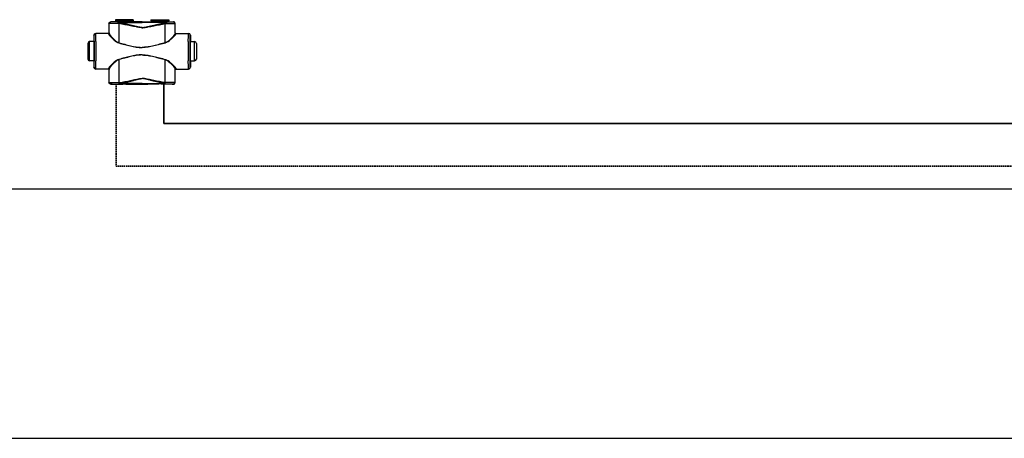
# Model space of a CAD drawing. Header units: millimetres. Extents: x -727 to 69715, y -15705 to 98123.
# Tile 82 of 256: x 23492 to 24875, y -13305 to -12717. Entities that reach past the tile are written whole.
import ezdxf

# ---------------------------------------------------------------- set-up
doc = ezdxf.new("R2010")
doc.units = ezdxf.units.MM
doc.linetypes.add('VERDECKT', pattern=[9.525, 6.35, -3.175])
for name, color, linetype, lineweight in [('UT_POTRUBI - PŘÍVOD', 1, 'Continuous', 35), ('UT_SCHÉMA_PŘÍVOD', 10, 'Continuous', 35), ('UT_SCHÉMA_ZPÁTEČKA', 172, 'VERDECKT', 35)]:
    doc.layers.add(name, color=color, linetype=linetype, lineweight=lineweight)

msp = doc.modelspace()

# ---------------------------------------------------------------- linework, layer by layer
at = {"color": 0, "linetype": 'Continuous'}
for p, q in [((23651.9, -12717.1), (23626.7, -12717.1)), ((23626.7, -12717.1), (23626.7, -12718.5)), ((23651.9, -12717.1), (23651.9, -12718.5)), ((23676.7, -12717.1), (23701.9, -12717.1)), ((23676.7, -12717.1), (23676.7, -12718.5)), ((23701.9, -12717.1), (23701.9, -12718.5)), ((23618, -12722.6), (23617.8, -12722.5)), ((23617.8, -12735.5), (23617.8, -12722.5)), ((23620.5, -12720.1), (23620.3, -12720)), ((23622, -12720), (23620.3, -12720)), ((23622.3, -12720.1), (23622, -12720)), ((23626.7, -12718.5), (23627.7, -12719.4)), ((23626.7, -12718.5), (23651.9, -12718.5)), ((23627.7, -12719.4), (23651, -12719.4)), ((23627.8, -12719.8), (23650.8, -12719.8)), ((23627.8, -12719.8), (23627.8, -12720.1)), ((23635.5, -12720.2), (23630.6, -12720.2)), ((23630.6, -12720.9), (23630.6, -12720.2)), ((23630.6, -12720.9), (23664.3, -12720.9)), ((23664.3, -12720.2), (23643.2, -12720.2)), ((23650.8, -12719.8), (23650.8, -12720.1)), ((23651.9, -12718.5), (23651, -12719.4)), ((23658.1, -12720), (23656.3, -12720.1)), ((23664.3, -12720), (23658.1, -12720)), ((23664.3, -12720), (23670.6, -12720)), ((23664.3, -12720.2), (23685.5, -12720.2)), ((23698, -12720.9), (23664.3, -12720.9)), ((23670.6, -12720), (23672.3, -12720.1)), ((23701.9, -12718.5), (23676.7, -12718.5)), ((23676.7, -12718.5), (23677.7, -12719.4)), ((23701, -12719.4), (23677.7, -12719.4)), ((23700.8, -12719.8), (23677.8, -12719.8)), ((23677.8, -12719.8), (23677.8, -12720.1)), ((23693.2, -12720.2), (23698, -12720.2)), ((23698, -12720.9), (23698, -12720.2)), ((23700.8, -12719.8), (23700.8, -12720.1)), ((23701.9, -12718.5), (23701, -12719.4)), ((23706.3, -12720.1), (23706.7, -12720)), ((23706.7, -12720), (23708.3, -12720)), ((23708.2, -12720.1), (23708.3, -12720)), ((23710.7, -12722.6), (23710.8, -12722.5)), ((23710.8, -12735.5), (23710.8, -12722.5)), ((23596.8, -12738.8), (23596.6, -12738.8)), ((23596.6, -12738.8), (23596.6, -12746.9)), ((23617.1, -12736.3), (23599.1, -12736.3)), ((23617.8, -12735.5), (23617.9, -12735.5)), ((23710.8, -12735.5), (23710.7, -12735.5)), ((23711.5, -12736.3), (23729.5, -12736.3)), ((23731.8, -12738.8), (23732, -12738.8)), ((23732, -12738.8), (23732, -12746.9)), ((23588.1, -12750.3), (23588.1, -12772.3)), ((23596.9, -12747.8), (23590.6, -12747.8)), ((23590.6, -12774.8), (23590.6, -12747.8)), ((23596.6, -12746.9), (23596.8, -12747.3)), ((23597, -12747.3), (23597, -12747.3)), ((23731.6, -12747.3), (23731.6, -12747.3)), ((23732, -12746.9), (23731.8, -12747.3)), ((23731.8, -12747.8), (23738, -12747.8)), ((23738, -12774.8), (23738, -12747.8)), ((23740.5, -12750.3), (23740.5, -12772.3)), ((23596.9, -12774.8), (23590.6, -12774.8)), ((23596.8, -12775.3), (23596.6, -12775.6)), ((23596.6, -12775.6), (23596.6, -12783.8)), ((23596.6, -12783.8), (23596.8, -12783.8)), ((23597, -12775.3), (23597, -12775.3)), ((23617.1, -12786.3), (23599.1, -12786.3)), ((23711.5, -12786.3), (23729.5, -12786.3)), ((23731.6, -12775.3), (23731.6, -12775.3)), ((23731.8, -12774.8), (23738, -12774.8)), ((23731.8, -12775.3), (23732, -12775.6)), ((23732, -12783.8), (23731.8, -12783.8)), ((23732, -12775.6), (23732, -12783.8)), ((23617.9, -12787.1), (23617.8, -12787.1)), ((23617.8, -12805.2), (23617.8, -12787.1)), ((23710.7, -12787.1), (23710.8, -12787.1)), ((23710.8, -12805.2), (23710.8, -12787.1)), ((23617.8, -12805.2), (23618, -12805)), ((23620.3, -12807.7), (23620.5, -12807.5)), ((23622, -12807.7), (23620.3, -12807.7)), ((23622.3, -12807.6), (23622, -12807.7)), ((23631.9, -12805.4), (23632.1, -12805.4)), ((23632.2, -12807.5), (23632.4, -12807.5)), ((23664.3, -12806.7), (23632.4, -12806.7)), ((23632.4, -12807.5), (23632.4, -12806.7)), ((23632.4, -12807.5), (23633.6, -12807.5)), ((23645, -12807.5), (23664.3, -12807.5)), ((23658.1, -12807.7), (23656.3, -12807.6)), ((23664.3, -12807.7), (23658.1, -12807.7)), ((23664.3, -12806.7), (23696.3, -12806.7)), ((23683.6, -12807.5), (23664.3, -12807.5)), ((23664.3, -12807.7), (23670.6, -12807.7)), ((23670.6, -12807.7), (23672.3, -12807.6)), ((23696.3, -12807.5), (23695, -12807.5)), ((23696.3, -12807.5), (23696.3, -12806.7)), ((23696.5, -12807.5), (23696.3, -12807.5)), ((23696.8, -12805.4), (23696.6, -12805.4)), ((23706.3, -12807.6), (23706.7, -12807.7)), ((23706.7, -12807.7), (23708.3, -12807.7)), ((23708.3, -12807.7), (23708.2, -12807.5)), ((23710.8, -12805.2), (23710.7, -12805))]:
    msp.add_line(p, q, dxfattribs=at)
for p, q in [((-727.4, -12954.7), (68024.3, -12954.7)), ((-727.4, -13304.7), (68024.3, -13304.7))]:
    msp.add_line(p, q)
for centre, radius, start, end in [((23620.5, -12722.6), 2.5, 90.0025, 179.9975), ((23627.3, -12719.8), 0.5, 0, 45), ((23651.3, -12719.8), 0.5, 135, 180), ((23677.3, -12719.8), 0.5, 0, 45), ((23701.3, -12719.8), 0.5, 135, 180), ((23708.2, -12722.6), 2.5, 0.0025, 89.9975), ((23599.3, -12738.8), 2.5, 90.0022, 180.0011), ((23617.1, -12735.5), 0.8, 270.0036, 359.9972), ((23711.5, -12735.5), 0.8, 180.0028, 269.9964), ((23729.3, -12738.8), 2.5, 359.9989, 89.9978), ((23590.6, -12750.3), 2.5, 90, 180), ((21157.2, -12761.3), 2442.4, 359.6832, 0.3168), ((26171.5, -12761.3), 2442.4, 179.6832, 180.3168), ((23738, -12750.3), 2.5, 0, 90), ((23590.6, -12772.3), 2.5, 180, 270), ((23738, -12772.3), 2.5, 270, 0), ((23599.3, -12783.8), 2.5, 179.9989, 269.9978), ((23617.1, -12787.1), 0.8, 0.0028, 89.9964), ((23711.5, -12787.1), 0.8, 90.0036, 179.9972), ((23729.3, -12783.8), 2.5, 270.0022, 0.0011), ((23620.5, -12805), 2.5, 180.0025, 269.9975), ((23708.2, -12805), 2.5, 270.0025, 359.9975)]:
    msp.add_arc(centre, radius, start, end, dxfattribs=at)
at = {"color": 0, "linetype": 'Continuous', "extrusion": (0, 0, -1)}
for centre, major_axis, ratio, start_param, end_param in [((23620.3, -12722.5), (-1.77, 1.77), 0.999973, -0.785384, 0.785384), ((23639.3, -12720.1), (-17, 0), 0.005236, 4.941076, 6.283185), ((23639.3, -12720.1), (-17, 0), 0.005236, 3.141593, 4.483702), ((23599.1, -12738.8), (-2.5, 0), 0.999945, 0, 1.570796), ((23617, -12735.5), (-0.8, 0), 0.999986, -3.141593, -1.659157), ((23596.8, -12761.3), (0, 14), 0.010472, 0, 3.141593), ((23599.1, -12783.8), (-2.5, 0), 0.999945, -1.570796, 0), ((23617, -12787.1), (0.8, 0), 0.999986, -1.395381, 0), ((23620.3, -12805.2), (1.77, 1.77), 0.999973, -3.926977, -2.356208), ((23639.3, -12807.6), (-17, 0), 0.005236, 0, 1.229157), ((23639.3, -12807.6), (-17, 0), 0.005236, 1.912436, 3.141593)]:
    msp.add_ellipse(centre, major_axis=major_axis, ratio=ratio, start_param=start_param, end_param=end_param, dxfattribs=at)
at = {"color": 0, "linetype": 'Continuous'}
for centre, major_axis, ratio, start_param, end_param in [((23689.3, -12720.1), (17, 0), 0.005236, 3.141593, 4.483702), ((23689.3, -12720.1), (17, 0), 0.005236, 4.941076, 6.283185), ((23708.3, -12722.5), (1.77, 1.77), 0.999973, -0.785384, 0.785384), ((23711.6, -12735.5), (0.8, 0), 0.999986, -3.141593, -1.659157), ((23729.5, -12738.8), (2.5, 0), 0.999945, 0, 1.570796), ((23731.8, -12761.3), (0, 14), 0.010472, 0, 3.141593), ((23711.6, -12787.1), (-0.8, 0), 0.999986, -1.395381, 0), ((23729.5, -12783.8), (2.5, 0), 0.999945, -1.570796, 0), ((23689.3, -12807.6), (17, 0), 0.005236, 1.912436, 3.141593), ((23689.3, -12807.6), (17, 0), 0.005236, 0, 1.229157), ((23708.3, -12805.2), (-1.77, 1.77), 0.999973, -3.926977, -2.356208)]:
    msp.add_ellipse(centre, major_axis=major_axis, ratio=ratio, start_param=start_param, end_param=end_param, dxfattribs=at)
for points, knots in [([(23630, -12722.3), (23629.2, -12722.3), (23627.6, -12722.3), (23625.6, -12722.3), (23624.1, -12722.3), (23623.1, -12722.3), (23622.2, -12722.4), (23621.4, -12722.4), (23620.6, -12722.4), (23619.9, -12722.4), (23619.4, -12722.4), (23618.9, -12722.5), (23618.6, -12722.5), (23618.5, -12722.5), (23618.3, -12722.5), (23618.2, -12722.5), (23618.1, -12722.5), (23618, -12722.6), (23618, -12722.6), (23618, -12722.6), (23618, -12722.6)], [0, 0, 0, 0, 0.207034, 0.39928, 0.488214, 0.57154, 0.648707, 0.71921, 0.782588, 0.838437, 0.886403, 0.926186, 0.942933, 0.957549, 0.970012, 0.98031, 0.988432, 0.994377, 0.998178, 1, 1, 1, 1]), ([(23618, -12736), (23618, -12734.9), (23618, -12730.4), (23618, -12725.9), (23618, -12722.6)], [0, 0, 0, 0, 0.250733, 1, 1, 1, 1]), ([(23630.6, -12720.2), (23629.9, -12720.2), (23628.6, -12720.1), (23626.9, -12720.1), (23625.7, -12720.1), (23624.8, -12720.1), (23624, -12720.1), (23623.3, -12720.1), (23622.7, -12720.1), (23622.1, -12720.1), (23621.6, -12720.1), (23621.3, -12720.1), (23621, -12720.1), (23620.9, -12720.1), (23620.8, -12720.1), (23620.7, -12720.1), (23620.6, -12720.1), (23620.5, -12720.1), (23620.5, -12720.1), (23620.5, -12720.1), (23620.5, -12720.1), (23620.5, -12720.1), (23620.5, -12720.1), (23620.5, -12720.1)], [0, 0, 0, 0, 0.207653, 0.400343, 0.489423, 0.572844, 0.650059, 0.720565, 0.783909, 0.839692, 0.887568, 0.927242, 0.943927, 0.958477, 0.970869, 0.981088, 0.989117, 0.992306, 0.994945, 0.997032, 0.998568, 0.999554, 1, 1, 1, 1]), ([(23630.6, -12720.2), (23630.5, -12720.2), (23630.4, -12720.3), (23630.4, -12720.4), (23630.3, -12720.6), (23630.2, -12720.8), (23630.1, -12721.1), (23630.1, -12721.5), (23630, -12721.9), (23630, -12722.1), (23630, -12722.3)], [0, 0, 0, 0, 0.117156, 0.161001, 0.211236, 0.330442, 0.472834, 0.634922, 0.812344, 1, 1, 1, 1]), ([(23630.6, -12720.9), (23630.5, -12721.1), (23630.3, -12721.5), (23630.1, -12722), (23630, -12722.3)], [0, 0, 0, 0, 0.464895, 1, 1, 1, 1]), ([(23631.9, -12722.6), (23631.7, -12722.6), (23631.1, -12722.5), (23630.5, -12722.4), (23630, -12722.3)], [0, 0, 0, 0, 0.252579, 1, 1, 1, 1]), ([(23632.2, -12721.3), (23632.1, -12721.3), (23631.5, -12721.1), (23631, -12721), (23630.6, -12720.9)], [0, 0, 0, 0, 0.253704, 1, 1, 1, 1]), ([(23632.2, -12721.3), (23632.1, -12721.5), (23632, -12721.9), (23631.9, -12722.4), (23631.9, -12722.6)], [0, 0, 0, 0, 0.464569, 1, 1, 1, 1]), ([(23664.3, -12728.3), (23664.3, -12728.3), (23663.6, -12728.3), (23662.3, -12728.2), (23660.2, -12727.9), (23658.2, -12727.6), (23655.5, -12727.1), (23652.1, -12726.4), (23648, -12725.6), (23644, -12724.8), (23640, -12724.1), (23635.9, -12723.3), (23633.2, -12722.9), (23631.9, -12722.6)], [0.5000015, 0.5000015, 0.5000015, 0.5000015, 0.500002, 0.5313979, 0.5627848, 0.5941575, 0.6255147, 0.6881766, 0.7507583, 0.8132458, 0.8756245, 0.9378805, 1, 1, 1, 1]), ([(23631.9, -12749.4), (23631.9, -12747.2), (23631.9, -12738.2), (23631.9, -12729.3), (23631.9, -12722.6)], [0, 0, 0, 0, 0.250952, 1, 1, 1, 1]), ([(23664.3, -12728.1), (23664.3, -12728.1), (23664, -12728.1), (23663.3, -12728.1), (23661.9, -12727.9), (23660.2, -12727.6), (23658.2, -12727.2), (23656.2, -12726.8), (23654.2, -12726.3), (23651.5, -12725.7), (23648.2, -12724.9), (23644.2, -12723.9), (23640.2, -12723), (23636.2, -12722.1), (23633.5, -12721.6), (23632.2, -12721.3)], [0.499995, 0.499995, 0.499995, 0.499995, 0.4999958, 0.5157333, 0.5314718, 0.5629204, 0.5943483, 0.6257534, 0.6571339, 0.6884877, 0.7511054, 0.813586, 0.8759088, 0.9380534, 1, 1, 1, 1]), ([(23643.2, -12720.2), (23642.6, -12720.2), (23641.3, -12720.2), (23639.3, -12720.2), (23637.4, -12720.2), (23636.1, -12720.2), (23635.5, -12720.2)], [0, 0, 0, 0, 0.248355, 0.5, 0.751645, 1, 1, 1, 1]), ([(23664.3, -12728.1), (23664.3, -12728.1), (23664.7, -12728.1), (23665.4, -12728.1), (23666.7, -12727.9), (23668.4, -12727.6), (23670.5, -12727.2), (23672.5, -12726.8), (23674.5, -12726.3), (23677.2, -12725.7), (23680.5, -12724.9), (23684.5, -12723.9), (23688.5, -12723), (23692.5, -12722.1), (23695.1, -12721.6), (23696.5, -12721.3)], [0.499995, 0.499995, 0.499995, 0.499995, 0.4999958, 0.5157333, 0.5314718, 0.5629204, 0.5943483, 0.6257534, 0.6571339, 0.6884877, 0.7511054, 0.813586, 0.8759088, 0.9380534, 1, 1, 1, 1]), ([(23664.3, -12728.3), (23664.3, -12728.3), (23665, -12728.3), (23666.4, -12728.2), (23668.5, -12727.9), (23670.5, -12727.6), (23673.2, -12727.1), (23676.6, -12726.4), (23680.6, -12725.6), (23684.7, -12724.8), (23688.7, -12724.1), (23692.8, -12723.3), (23695.4, -12722.9), (23696.8, -12722.6)], [0.5000015, 0.5000015, 0.5000015, 0.5000015, 0.500002, 0.5313979, 0.5627848, 0.5941575, 0.6255147, 0.6881766, 0.7507583, 0.8132458, 0.8756245, 0.9378805, 1, 1, 1, 1]), ([(23685.5, -12720.2), (23686.1, -12720.2), (23687.4, -12720.2), (23689.3, -12720.2), (23691.3, -12720.2), (23692.6, -12720.2), (23693.2, -12720.2)], [0, 0, 0, 0, 0.248355, 0.5, 0.751645, 1, 1, 1, 1]), ([(23696.5, -12721.3), (23696.6, -12721.3), (23697.1, -12721.1), (23697.7, -12721), (23698, -12720.9)], [0, 0, 0, 0, 0.253704, 1, 1, 1, 1]), ([(23696.5, -12721.3), (23696.5, -12721.5), (23696.6, -12721.9), (23696.7, -12722.4), (23696.8, -12722.6)], [0, 0, 0, 0, 0.464569, 1, 1, 1, 1]), ([(23696.8, -12722.6), (23696.9, -12722.6), (23697.6, -12722.5), (23698.2, -12722.4), (23698.7, -12722.3)], [0, 0, 0, 0, 0.252579, 1, 1, 1, 1]), ([(23696.8, -12749.4), (23696.8, -12747.2), (23696.8, -12738.2), (23696.8, -12729.3), (23696.8, -12722.6)], [0, 0, 0, 0, 0.250952, 1, 1, 1, 1]), ([(23698, -12720.2), (23698.7, -12720.2), (23700.1, -12720.1), (23701.8, -12720.1), (23703, -12720.1), (23703.8, -12720.1), (23704.6, -12720.1), (23705.3, -12720.1), (23706, -12720.1), (23706.6, -12720.1), (23707, -12720.1), (23707.4, -12720.1), (23707.6, -12720.1), (23707.8, -12720.1), (23707.9, -12720.1), (23708, -12720.1), (23708.1, -12720.1), (23708.1, -12720.1), (23708.2, -12720.1), (23708.2, -12720.1), (23708.2, -12720.1), (23708.2, -12720.1), (23708.2, -12720.1), (23708.2, -12720.1)], [0, 0, 0, 0, 0.207653, 0.400343, 0.489423, 0.572844, 0.650059, 0.720565, 0.783909, 0.839692, 0.887568, 0.927242, 0.943927, 0.958477, 0.970869, 0.981088, 0.989117, 0.992306, 0.994945, 0.997032, 0.998568, 0.999554, 1, 1, 1, 1]), ([(23698, -12720.2), (23698.1, -12720.2), (23698.2, -12720.3), (23698.3, -12720.4), (23698.4, -12720.6), (23698.5, -12720.8), (23698.5, -12721.1), (23698.6, -12721.5), (23698.6, -12721.9), (23698.6, -12722.1), (23698.7, -12722.3)], [0, 0, 0, 0, 0.117156, 0.161001, 0.211236, 0.330442, 0.472834, 0.634922, 0.812344, 1, 1, 1, 1]), ([(23698, -12720.9), (23698.2, -12721.1), (23698.4, -12721.5), (23698.6, -12722), (23698.7, -12722.3)], [0, 0, 0, 0, 0.464895, 1, 1, 1, 1]), ([(23698.7, -12722.3), (23699.5, -12722.3), (23701.1, -12722.3), (23703.1, -12722.3), (23704.5, -12722.3), (23705.5, -12722.3), (23706.5, -12722.4), (23707.3, -12722.4), (23708.1, -12722.4), (23708.7, -12722.4), (23709.3, -12722.4), (23709.7, -12722.5), (23710, -12722.5), (23710.2, -12722.5), (23710.4, -12722.5), (23710.5, -12722.5), (23710.6, -12722.5), (23710.6, -12722.6), (23710.7, -12722.6), (23710.7, -12722.6), (23710.7, -12722.6)], [0, 0, 0, 0, 0.207034, 0.39928, 0.488214, 0.57154, 0.648707, 0.71921, 0.782588, 0.838437, 0.886403, 0.926186, 0.942933, 0.957549, 0.970012, 0.98031, 0.988432, 0.994377, 0.998178, 1, 1, 1, 1]), ([(23710.7, -12736), (23710.7, -12734.9), (23710.7, -12730.4), (23710.7, -12725.9), (23710.7, -12722.6)], [0, 0, 0, 0, 0.250733, 1, 1, 1, 1]), ([(23597, -12747.3), (23597, -12746.6), (23597, -12745.4), (23597, -12744), (23597, -12742.9), (23597, -12742.2), (23597, -12741.6), (23596.9, -12741), (23596.9, -12740.5), (23596.9, -12740.1), (23596.9, -12739.7), (23596.9, -12739.4), (23596.9, -12739.2), (23596.9, -12739.1), (23596.9, -12739), (23596.9, -12738.9), (23596.9, -12738.8), (23596.9, -12738.8), (23596.9, -12738.8), (23596.9, -12738.8), (23596.8, -12738.8)], [0, 0, 0, 0, 0.221931, 0.420259, 0.509783, 0.592499, 0.668149, 0.736495, 0.797321, 0.850436, 0.895675, 0.932895, 0.948462, 0.961984, 0.973451, 0.982856, 0.990196, 0.99547, 0.998697, 1, 1, 1, 1]), ([(23599.5, -12747.8), (23599.5, -12746.9), (23599.5, -12745.3), (23599.5, -12743.4), (23599.5, -12742), (23599.5, -12741), (23599.5, -12740.1), (23599.5, -12739.4), (23599.4, -12738.6), (23599.4, -12738), (23599.4, -12737.5), (23599.4, -12737.1), (23599.4, -12736.9), (23599.4, -12736.7), (23599.4, -12736.6), (23599.4, -12736.5), (23599.4, -12736.4), (23599.4, -12736.3), (23599.4, -12736.3), (23599.4, -12736.3), (23599.3, -12736.3), (23599.3, -12736.3)], [0, 0, 0, 0, 0.218984, 0.416191, 0.505653, 0.588551, 0.664564, 0.733396, 0.794781, 0.848478, 0.894279, 0.932006, 0.947796, 0.961515, 0.973152, 0.982695, 0.990138, 0.995479, 0.998726, 0.999584, 1, 1, 1, 1]), ([(23617.1, -12736.3), (23617.1, -12736.3), (23617.1, -12736.3), (23617.1, -12736.3), (23617.1, -12736.3), (23617.1, -12736.3), (23617.2, -12736.3), (23617.2, -12736.4), (23617.2, -12736.5), (23617.2, -12736.6), (23617.2, -12736.7), (23617.2, -12736.7), (23617.2, -12736.8)], [0, 0, 0, 0, 0.005122, 0.017304, 0.037118, 0.064661, 0.143035, 0.252499, 0.393016, 0.564526, 0.766907, 1, 1, 1, 1]), ([(23618, -12736), (23618, -12736.1), (23617.9, -12736.3), (23617.7, -12736.6), (23617.5, -12736.7), (23617.3, -12736.8), (23617.2, -12736.8)], [0, 0, 0, 0, 0.247572, 0.496581, 0.747591, 1, 1, 1, 1]), ([(23617.2, -12736.8), (23617.2, -12736.8), (23617.2, -12737), (23617.3, -12737.2), (23617.4, -12737.5), (23617.6, -12737.8), (23617.9, -12738.4), (23618.5, -12739.1), (23619.1, -12739.9), (23620.1, -12741.1), (23621.7, -12742.6), (23623.7, -12744.6), (23625.6, -12746.2), (23627.3, -12747.5), (23629.2, -12748.7), (23630.7, -12749.4), (23631.8, -12749.7)], [0, 0, 0, 0, 0.009694, 0.02127, 0.034861, 0.050494, 0.087694, 0.13227, 0.183417, 0.240322, 0.368483, 0.511765, 0.666448, 0.747227, 0.829948, 1, 1, 1, 1]), ([(23617.9, -12735.5), (23617.9, -12735.5), (23617.9, -12735.5), (23617.9, -12735.5), (23617.9, -12735.5), (23617.9, -12735.5), (23618, -12735.5), (23618, -12735.6), (23618, -12735.7), (23618, -12735.8), (23618, -12735.9), (23618, -12736), (23618, -12736)], [0, 0, 0, 0, 0.005057, 0.017214, 0.037015, 0.06455, 0.142921, 0.252392, 0.392925, 0.564459, 0.766871, 1, 1, 1, 1]), ([(23618, -12736), (23618, -12736.1), (23618, -12736.2), (23618.1, -12736.4), (23618.2, -12736.7), (23618.4, -12737.1), (23618.7, -12737.7), (23619.2, -12738.4), (23619.8, -12739.2), (23620.8, -12740.4), (23622.2, -12742), (23624.1, -12744.1), (23625.9, -12745.8), (23627.6, -12747.1), (23629.3, -12748.3), (23630.8, -12749.1), (23631.9, -12749.4)], [0, 0, 0, 0, 0.010286, 0.022433, 0.036551, 0.052653, 0.090607, 0.135698, 0.187142, 0.244158, 0.372094, 0.514728, 0.6685, 0.748767, 0.830965, 1, 1, 1, 1]), ([(23710.7, -12736), (23710.7, -12736.1), (23710.7, -12736.2), (23710.6, -12736.4), (23710.5, -12736.7), (23710.3, -12737.1), (23710, -12737.7), (23709.5, -12738.4), (23708.9, -12739.2), (23707.9, -12740.4), (23706.5, -12742), (23704.5, -12744.1), (23702.7, -12745.8), (23701.1, -12747.1), (23699.3, -12748.3), (23697.8, -12749.1), (23696.8, -12749.4)], [0, 0, 0, 0, 0.010286, 0.022433, 0.036551, 0.052653, 0.090607, 0.135698, 0.187142, 0.244158, 0.372094, 0.514728, 0.6685, 0.748767, 0.830965, 1, 1, 1, 1]), ([(23711.5, -12736.8), (23711.5, -12736.8), (23711.5, -12737), (23711.4, -12737.2), (23711.3, -12737.5), (23711.1, -12737.8), (23710.7, -12738.4), (23710.2, -12739.1), (23709.6, -12739.9), (23708.5, -12741.1), (23707, -12742.6), (23705, -12744.6), (23703.1, -12746.2), (23701.4, -12747.5), (23699.5, -12748.7), (23698, -12749.4), (23696.9, -12749.7)], [0, 0, 0, 0, 0.009694, 0.02127, 0.034861, 0.050494, 0.087694, 0.13227, 0.183417, 0.240322, 0.368483, 0.511765, 0.666448, 0.747227, 0.829948, 1, 1, 1, 1]), ([(23710.7, -12735.5), (23710.7, -12735.5), (23710.7, -12735.5), (23710.7, -12735.5), (23710.7, -12735.5), (23710.7, -12735.5), (23710.7, -12735.5), (23710.7, -12735.6), (23710.7, -12735.7), (23710.7, -12735.8), (23710.7, -12735.9), (23710.7, -12736), (23710.7, -12736)], [0, 0, 0, 0, 0.005057, 0.017214, 0.037015, 0.06455, 0.142921, 0.252392, 0.392925, 0.564459, 0.766871, 1, 1, 1, 1]), ([(23710.7, -12736), (23710.7, -12736.1), (23710.7, -12736.3), (23710.9, -12736.6), (23711.2, -12736.7), (23711.4, -12736.8), (23711.5, -12736.8)], [0, 0, 0, 0, 0.247572, 0.496581, 0.747591, 1, 1, 1, 1]), ([(23711.5, -12736.3), (23711.5, -12736.3), (23711.5, -12736.3), (23711.5, -12736.3), (23711.5, -12736.3), (23711.5, -12736.3), (23711.5, -12736.3), (23711.5, -12736.4), (23711.5, -12736.5), (23711.5, -12736.6), (23711.5, -12736.7), (23711.5, -12736.7), (23711.5, -12736.8)], [0, 0, 0, 0, 0.005122, 0.017304, 0.037118, 0.064661, 0.143035, 0.252499, 0.393016, 0.564526, 0.766907, 1, 1, 1, 1]), ([(23729.1, -12747.8), (23729.1, -12746.9), (23729.1, -12745.3), (23729.2, -12743.4), (23729.2, -12742), (23729.2, -12741), (23729.2, -12740.1), (23729.2, -12739.4), (23729.2, -12738.6), (23729.2, -12738), (23729.3, -12737.5), (23729.3, -12737.1), (23729.3, -12736.9), (23729.3, -12736.7), (23729.3, -12736.6), (23729.3, -12736.5), (23729.3, -12736.4), (23729.3, -12736.3), (23729.3, -12736.3), (23729.3, -12736.3), (23729.3, -12736.3), (23729.3, -12736.3)], [0, 0, 0, 0, 0.218984, 0.416191, 0.505653, 0.588551, 0.664564, 0.733396, 0.794781, 0.848478, 0.894279, 0.932006, 0.947796, 0.961515, 0.973152, 0.982695, 0.990138, 0.995479, 0.998726, 0.999584, 1, 1, 1, 1]), ([(23731.6, -12747.3), (23731.6, -12746.6), (23731.7, -12745.4), (23731.7, -12744), (23731.7, -12742.9), (23731.7, -12742.2), (23731.7, -12741.6), (23731.7, -12741), (23731.7, -12740.5), (23731.7, -12740.1), (23731.8, -12739.7), (23731.8, -12739.4), (23731.8, -12739.2), (23731.8, -12739.1), (23731.8, -12739), (23731.8, -12738.9), (23731.8, -12738.8), (23731.8, -12738.8), (23731.8, -12738.8), (23731.8, -12738.8), (23731.8, -12738.8)], [0, 0, 0, 0, 0.221931, 0.420259, 0.509783, 0.592499, 0.668149, 0.736495, 0.797321, 0.850436, 0.895675, 0.932895, 0.948462, 0.961984, 0.973451, 0.982856, 0.990196, 0.99547, 0.998697, 1, 1, 1, 1]), ([(23597, -12775.3), (23597, -12773.1), (23597.1, -12768.4), (23597.1, -12761.3), (23597.1, -12754.1), (23597, -12749.5), (23597, -12747.3)], [0, 0, 0, 0, 0.235226, 0.499987, 0.764754, 1, 1, 1, 1]), ([(23631.9, -12749.4), (23631.9, -12749.4), (23631.9, -12749.5), (23631.8, -12749.7), (23631.8, -12749.7)], [0, 0, 0, 0, 0.258378, 1, 1, 1, 1]), ([(23631.8, -12749.7), (23634.5, -12750.5), (23638.5, -12751.5), (23643.8, -12752.9), (23647.9, -12753.9), (23651.9, -12754.7), (23656, -12755.5), (23659.5, -12755.9), (23662.3, -12756.1), (23663.6, -12756.1), (23664.3, -12756.1), (23664.3, -12756.1)], [0, 0, 0, 0, 0.1245061, 0.1869228, 0.2494269, 0.3120016, 0.3746311, 0.4372993, 0.4686472, 0.4999998, 0.5, 0.5, 0.5, 0.5]), ([(23631.9, -12749.4), (23634.6, -12750.1), (23638.5, -12751.2), (23643.9, -12752.7), (23647.9, -12753.7), (23652, -12754.6), (23656, -12755.3), (23659.5, -12755.7), (23662.3, -12755.9), (23663.6, -12755.9), (23664.3, -12755.9), (23664.3, -12755.9)], [0, 0, 0, 0, 0.1244767, 0.1868883, 0.2493924, 0.3119715, 0.3746087, 0.437287, 0.4686409, 0.4999998, 0.5, 0.5, 0.5, 0.5]), ([(23696.8, -12749.4), (23694.1, -12750.1), (23690.1, -12751.2), (23684.8, -12752.7), (23680.8, -12753.7), (23676.7, -12754.6), (23672.6, -12755.3), (23669.2, -12755.7), (23666.4, -12755.9), (23665, -12755.9), (23664.3, -12755.9), (23664.3, -12755.9)], [0, 0, 0, 0, 0.1244767, 0.1868883, 0.2493924, 0.3119715, 0.3746087, 0.437287, 0.4686409, 0.4999998, 0.5, 0.5, 0.5, 0.5]), ([(23696.9, -12749.7), (23694.2, -12750.5), (23690.2, -12751.5), (23684.9, -12752.9), (23680.8, -12753.9), (23676.7, -12754.7), (23672.6, -12755.5), (23669.2, -12755.9), (23666.4, -12756.1), (23665, -12756.1), (23664.3, -12756.1), (23664.3, -12756.1)], [0, 0, 0, 0, 0.1245061, 0.1869228, 0.2494269, 0.3120016, 0.3746311, 0.4372993, 0.4686472, 0.4999998, 0.5, 0.5, 0.5, 0.5]), ([(23696.8, -12749.4), (23696.8, -12749.4), (23696.8, -12749.5), (23696.9, -12749.7), (23696.9, -12749.7)], [0, 0, 0, 0, 0.258378, 1, 1, 1, 1]), ([(23731.6, -12775.3), (23731.6, -12773.1), (23731.6, -12768.4), (23731.6, -12761.3), (23731.6, -12754.1), (23731.6, -12749.5), (23731.6, -12747.3)], [0, 0, 0, 0, 0.235226, 0.499987, 0.764754, 1, 1, 1, 1]), ([(23664.3, -12766.4), (23662.9, -12766.4), (23660.2, -12766.5), (23656, -12767), (23651.9, -12767.8), (23647.9, -12768.7), (23643.8, -12769.6), (23638.5, -12771), (23634.5, -12772.1), (23631.8, -12772.8)], [0.5, 0.5, 0.5, 0.5, 0.5626889, 0.6253582, 0.6879892, 0.7505657, 0.8130716, 0.8754902, 1, 1, 1, 1]), ([(23664.3, -12766.6), (23662.9, -12766.6), (23660.2, -12766.7), (23656, -12767.2), (23652, -12768), (23647.9, -12768.9), (23643.9, -12769.9), (23638.5, -12771.3), (23634.6, -12772.4), (23631.9, -12773.1)], [0.5, 0.5, 0.5, 0.5, 0.5627005, 0.6253799, 0.6880187, 0.7505997, 0.8131057, 0.8755193, 1, 1, 1, 1]), ([(23664.3, -12766.4), (23665.7, -12766.4), (23668.5, -12766.5), (23672.6, -12767), (23676.7, -12767.8), (23680.8, -12768.7), (23684.9, -12769.6), (23690.2, -12771), (23694.2, -12772.1), (23696.9, -12772.8)], [0.5, 0.5, 0.5, 0.5, 0.5626889, 0.6253582, 0.6879892, 0.7505657, 0.8130716, 0.8754902, 1, 1, 1, 1]), ([(23664.3, -12766.6), (23665.7, -12766.6), (23668.5, -12766.7), (23672.6, -12767.2), (23676.7, -12768), (23680.8, -12768.9), (23684.8, -12769.9), (23690.1, -12771.3), (23694.1, -12772.4), (23696.8, -12773.1)], [0.5, 0.5, 0.5, 0.5, 0.5627005, 0.6253799, 0.6880187, 0.7505997, 0.8131057, 0.8755193, 1, 1, 1, 1]), ([(23596.8, -12783.8), (23596.9, -12783.8), (23596.9, -12783.7), (23596.9, -12783.7), (23596.9, -12783.7), (23596.9, -12783.6), (23596.9, -12783.5), (23596.9, -12783.4), (23596.9, -12783.3), (23596.9, -12783.1), (23596.9, -12782.9), (23596.9, -12782.5), (23596.9, -12782), (23596.9, -12781.5), (23597, -12780.9), (23597, -12780.3), (23597, -12779.6), (23597, -12778.5), (23597, -12777.1), (23597, -12775.9), (23597, -12775.3)], [0, 0, 0, 0, 0.001303, 0.00453, 0.009804, 0.017144, 0.026549, 0.038016, 0.051538, 0.067105, 0.104325, 0.149564, 0.202679, 0.263505, 0.331851, 0.407501, 0.490217, 0.579741, 0.778069, 1, 1, 1, 1]), ([(23599.3, -12786.3), (23599.3, -12786.3), (23599.4, -12786.3), (23599.4, -12786.2), (23599.4, -12786.2), (23599.4, -12786.1), (23599.4, -12786.1), (23599.4, -12785.9), (23599.4, -12785.8), (23599.4, -12785.7), (23599.4, -12785.4), (23599.4, -12785), (23599.4, -12784.5), (23599.4, -12783.9), (23599.5, -12783.2), (23599.5, -12782.4), (23599.5, -12781.5), (23599.5, -12780.6), (23599.5, -12779.1), (23599.5, -12777.2), (23599.5, -12775.6), (23599.5, -12774.8)], [0, 0, 0, 0, 0.000416, 0.001274, 0.004521, 0.009862, 0.017305, 0.026849, 0.038485, 0.052204, 0.067994, 0.105721, 0.151522, 0.205219, 0.266604, 0.335437, 0.411449, 0.494347, 0.58381, 0.781016, 1, 1, 1, 1]), ([(23617.2, -12785.7), (23617.2, -12785.8), (23617.2, -12785.9), (23617.2, -12786), (23617.2, -12786.1), (23617.2, -12786.1), (23617.2, -12786.2), (23617.1, -12786.2), (23617.1, -12786.2), (23617.1, -12786.3), (23617.1, -12786.3), (23617.1, -12786.3), (23617.1, -12786.3)], [0, 0, 0, 0, 0.233093, 0.435474, 0.606984, 0.747501, 0.856965, 0.935339, 0.962882, 0.982696, 0.994878, 1, 1, 1, 1]), ([(23631.8, -12772.8), (23630.7, -12773.1), (23629.2, -12773.8), (23627.3, -12775), (23625.6, -12776.3), (23623.7, -12777.9), (23621.7, -12779.9), (23620.1, -12781.5), (23619.1, -12782.6), (23618.5, -12783.4), (23617.9, -12784.1), (23617.6, -12784.7), (23617.4, -12785.1), (23617.3, -12785.3), (23617.2, -12785.5), (23617.2, -12785.7), (23617.2, -12785.7)], [0, 0, 0, 0, 0.170052, 0.252774, 0.333553, 0.488235, 0.631517, 0.759678, 0.816583, 0.86773, 0.912306, 0.949506, 0.965139, 0.978731, 0.990306, 1, 1, 1, 1]), ([(23618, -12786.5), (23618, -12786.4), (23617.9, -12786.2), (23617.7, -12786), (23617.5, -12785.8), (23617.3, -12785.7), (23617.2, -12785.7)], [0, 0, 0, 0, 0.247572, 0.496581, 0.747591, 1, 1, 1, 1]), ([(23631.9, -12773.1), (23630.8, -12773.4), (23629.3, -12774.2), (23627.6, -12775.5), (23625.9, -12776.8), (23624.1, -12778.5), (23622.2, -12780.5), (23620.8, -12782.1), (23619.8, -12783.3), (23619.2, -12784.1), (23618.7, -12784.9), (23618.4, -12785.4), (23618.2, -12785.8), (23618.1, -12786.1), (23618, -12786.3), (23618, -12786.5), (23618, -12786.5)], [0, 0, 0, 0, 0.169036, 0.251233, 0.3315, 0.485272, 0.627906, 0.755842, 0.812858, 0.864302, 0.909393, 0.947347, 0.963449, 0.977567, 0.989714, 1, 1, 1, 1]), ([(23631.9, -12773.1), (23631.9, -12773.1), (23631.9, -12773), (23631.8, -12772.9), (23631.8, -12772.8)], [0, 0, 0, 0, 0.258378, 1, 1, 1, 1]), ([(23631.9, -12805.4), (23631.9, -12802.7), (23631.9, -12792), (23631.9, -12781.2), (23631.9, -12773.1)], [0, 0, 0, 0, 0.248459, 1, 1, 1, 1]), ([(23696.8, -12773.1), (23696.8, -12773.1), (23696.8, -12773), (23696.9, -12772.9), (23696.9, -12772.8)], [0, 0, 0, 0, 0.258378, 1, 1, 1, 1]), ([(23696.8, -12773.1), (23697.8, -12773.4), (23699.3, -12774.2), (23701.1, -12775.5), (23702.7, -12776.8), (23704.5, -12778.5), (23706.5, -12780.5), (23707.9, -12782.1), (23708.9, -12783.3), (23709.5, -12784.1), (23710, -12784.9), (23710.3, -12785.4), (23710.5, -12785.8), (23710.6, -12786.1), (23710.7, -12786.3), (23710.7, -12786.5), (23710.7, -12786.5)], [0, 0, 0, 0, 0.169036, 0.251233, 0.3315, 0.485272, 0.627906, 0.755842, 0.812858, 0.864302, 0.909393, 0.947347, 0.963449, 0.977567, 0.989714, 1, 1, 1, 1]), ([(23696.8, -12805.4), (23696.8, -12802.7), (23696.8, -12792), (23696.8, -12781.2), (23696.8, -12773.1)], [0, 0, 0, 0, 0.248459, 1, 1, 1, 1]), ([(23696.9, -12772.8), (23698, -12773.1), (23699.5, -12773.8), (23701.4, -12775), (23703.1, -12776.3), (23705, -12777.9), (23707, -12779.9), (23708.5, -12781.5), (23709.6, -12782.6), (23710.2, -12783.4), (23710.7, -12784.1), (23711.1, -12784.7), (23711.3, -12785.1), (23711.4, -12785.3), (23711.5, -12785.5), (23711.5, -12785.7), (23711.5, -12785.7)], [0, 0, 0, 0, 0.170052, 0.252774, 0.333553, 0.488235, 0.631517, 0.759678, 0.816583, 0.86773, 0.912306, 0.949506, 0.965139, 0.978731, 0.990306, 1, 1, 1, 1]), ([(23710.7, -12786.5), (23710.7, -12786.4), (23710.7, -12786.2), (23710.9, -12786), (23711.2, -12785.8), (23711.4, -12785.7), (23711.5, -12785.7)], [0, 0, 0, 0, 0.247572, 0.496581, 0.747591, 1, 1, 1, 1]), ([(23711.5, -12785.7), (23711.5, -12785.8), (23711.5, -12785.9), (23711.5, -12786), (23711.5, -12786.1), (23711.5, -12786.1), (23711.5, -12786.2), (23711.5, -12786.2), (23711.5, -12786.2), (23711.5, -12786.3), (23711.5, -12786.3), (23711.5, -12786.3), (23711.5, -12786.3)], [0, 0, 0, 0, 0.233093, 0.435474, 0.606984, 0.747501, 0.856965, 0.935339, 0.962882, 0.982696, 0.994878, 1, 1, 1, 1]), ([(23729.3, -12786.3), (23729.3, -12786.3), (23729.3, -12786.3), (23729.3, -12786.2), (23729.3, -12786.2), (23729.3, -12786.1), (23729.3, -12786.1), (23729.3, -12785.9), (23729.3, -12785.8), (23729.3, -12785.7), (23729.3, -12785.4), (23729.3, -12785), (23729.2, -12784.5), (23729.2, -12783.9), (23729.2, -12783.2), (23729.2, -12782.4), (23729.2, -12781.5), (23729.2, -12780.6), (23729.2, -12779.1), (23729.1, -12777.2), (23729.1, -12775.6), (23729.1, -12774.8)], [0, 0, 0, 0, 0.000416, 0.001274, 0.004521, 0.009862, 0.017305, 0.026849, 0.038485, 0.052204, 0.067994, 0.105721, 0.151522, 0.205219, 0.266604, 0.335437, 0.411449, 0.494347, 0.58381, 0.781016, 1, 1, 1, 1]), ([(23731.8, -12783.8), (23731.8, -12783.8), (23731.8, -12783.7), (23731.8, -12783.7), (23731.8, -12783.7), (23731.8, -12783.6), (23731.8, -12783.5), (23731.8, -12783.4), (23731.8, -12783.3), (23731.8, -12783.1), (23731.8, -12782.9), (23731.7, -12782.5), (23731.7, -12782), (23731.7, -12781.5), (23731.7, -12780.9), (23731.7, -12780.3), (23731.7, -12779.6), (23731.7, -12778.5), (23731.7, -12777.1), (23731.6, -12775.9), (23731.6, -12775.3)], [0, 0, 0, 0, 0.001303, 0.00453, 0.009804, 0.017144, 0.026549, 0.038016, 0.051538, 0.067105, 0.104325, 0.149564, 0.202679, 0.263505, 0.331851, 0.407501, 0.490217, 0.579741, 0.778069, 1, 1, 1, 1]), ([(23618, -12786.5), (23618, -12786.6), (23618, -12786.6), (23618, -12786.8), (23618, -12786.8), (23618, -12786.9), (23618, -12787), (23617.9, -12787), (23617.9, -12787), (23617.9, -12787.1), (23617.9, -12787.1), (23617.9, -12787.1), (23617.9, -12787.1)], [0, 0, 0, 0, 0.23313, 0.435541, 0.607074, 0.747608, 0.857079, 0.93545, 0.962985, 0.982786, 0.994943, 1, 1, 1, 1]), ([(23618, -12805), (23618, -12803.5), (23618, -12797.3), (23618, -12791.2), (23618, -12786.5)], [0, 0, 0, 0, 0.248801, 1, 1, 1, 1]), ([(23632.1, -12805.4), (23633.4, -12805.2), (23636.1, -12804.7), (23640.1, -12804), (23644.1, -12803.2), (23647.5, -12802.6), (23650.2, -12802.1), (23652.2, -12801.6), (23654.2, -12801.2), (23656.2, -12800.8), (23658.2, -12800.4), (23659.9, -12800.1), (23661.3, -12799.8), (23662.6, -12799.5), (23663.7, -12799.4), (23664.3, -12799.4)], [0, 0, 0, 0, 0.0621172, 0.1243716, 0.1867502, 0.2492392, 0.2805207, 0.3118245, 0.3431487, 0.3744915, 0.4058513, 0.4372266, 0.4529199, 0.4686172, 0.5, 0.5, 0.5, 0.5]), ([(23632.4, -12806.7), (23633.7, -12806.5), (23636.4, -12805.9), (23640.3, -12805), (23644.3, -12804.1), (23647.6, -12803.3), (23650.3, -12802.7), (23652.3, -12802.2), (23654.3, -12801.7), (23656.3, -12801.2), (23658.3, -12800.7), (23659.9, -12800.3), (23661.3, -12800), (23662.6, -12799.7), (23663.7, -12799.5), (23664.3, -12799.5)], [0, 0, 0, 0, 0.0619437, 0.1240868, 0.1864104, 0.2488944, 0.2801902, 0.3115184, 0.3428764, 0.3742614, 0.4056711, 0.4371032, 0.4528275, 0.4685577, 0.5, 0.5, 0.5, 0.5]), ([(23696.6, -12805.4), (23695.3, -12805.2), (23692.6, -12804.7), (23688.6, -12804), (23684.5, -12803.2), (23681.2, -12802.6), (23678.5, -12802.1), (23676.5, -12801.6), (23674.5, -12801.2), (23672.5, -12800.8), (23670.4, -12800.4), (23668.8, -12800.1), (23667.4, -12799.8), (23666.1, -12799.5), (23665, -12799.4), (23664.3, -12799.4)], [0, 0, 0, 0, 0.0621172, 0.1243716, 0.1867502, 0.2492392, 0.2805207, 0.3118245, 0.3431487, 0.3744915, 0.4058513, 0.4372266, 0.4529199, 0.4686172, 0.5, 0.5, 0.5, 0.5]), ([(23696.3, -12806.7), (23695, -12806.5), (23692.3, -12805.9), (23688.3, -12805), (23684.4, -12804.1), (23681, -12803.3), (23678.4, -12802.7), (23676.4, -12802.2), (23674.4, -12801.7), (23672.4, -12801.2), (23670.4, -12800.7), (23668.7, -12800.3), (23667.4, -12800), (23666.1, -12799.7), (23665, -12799.5), (23664.3, -12799.5)], [0, 0, 0, 0, 0.0619437, 0.1240868, 0.1864104, 0.2488944, 0.2801902, 0.3115184, 0.3428764, 0.3742614, 0.4056711, 0.4371032, 0.4528275, 0.4685577, 0.5, 0.5, 0.5, 0.5]), ([(23710.7, -12805), (23710.7, -12803.5), (23710.7, -12797.3), (23710.7, -12791.2), (23710.7, -12786.5)], [0, 0, 0, 0, 0.248801, 1, 1, 1, 1]), ([(23710.7, -12786.5), (23710.7, -12786.6), (23710.7, -12786.6), (23710.7, -12786.8), (23710.7, -12786.8), (23710.7, -12786.9), (23710.7, -12787), (23710.7, -12787), (23710.7, -12787), (23710.7, -12787.1), (23710.7, -12787.1), (23710.7, -12787.1), (23710.7, -12787.1)], [0, 0, 0, 0, 0.23313, 0.435541, 0.607074, 0.747608, 0.857079, 0.93545, 0.962985, 0.982786, 0.994943, 1, 1, 1, 1]), ([(23618, -12805), (23618, -12805.1), (23618, -12805.1), (23618, -12805.1), (23618.1, -12805.1), (23618.2, -12805.1), (23618.4, -12805.1), (23618.6, -12805.1), (23618.8, -12805.2), (23619.1, -12805.2), (23619.6, -12805.2), (23620.3, -12805.2), (23621.1, -12805.3), (23622, -12805.3), (23623, -12805.3), (23624, -12805.3), (23625.2, -12805.4), (23626.9, -12805.4), (23629.1, -12805.4), (23630.9, -12805.4), (23631.9, -12805.4)], [0, 0, 0, 0, 0.001901, 0.0058, 0.011886, 0.020197, 0.030732, 0.043479, 0.058422, 0.075536, 0.116153, 0.165047, 0.22186, 0.286169, 0.35749, 0.43527, 0.518903, 0.607727, 0.798032, 1, 1, 1, 1]), ([(23620.5, -12807.5), (23620.5, -12807.5), (23620.5, -12807.5), (23620.5, -12807.5), (23620.5, -12807.5), (23620.5, -12807.5), (23620.5, -12807.5), (23620.6, -12807.5), (23620.7, -12807.5), (23620.8, -12807.5), (23621, -12807.5), (23621.1, -12807.5), (23621.3, -12807.5), (23621.6, -12807.5), (23621.9, -12807.5), (23622.4, -12807.5), (23623.1, -12807.5), (23623.8, -12807.5), (23624.7, -12807.5), (23625.6, -12807.5), (23626.6, -12807.5), (23628, -12807.5), (23629.9, -12807.5), (23631.4, -12807.5), (23632.2, -12807.5)], [0, 0, 0, 0, 0.000442, 0.001439, 0.003, 0.005125, 0.007814, 0.011067, 0.019262, 0.029696, 0.04235, 0.057205, 0.074237, 0.093413, 0.114703, 0.163471, 0.220191, 0.284451, 0.355774, 0.433617, 0.517377, 0.606395, 0.797271, 1, 1, 1, 1]), ([(23632.2, -12807.5), (23632.2, -12807.5), (23632.1, -12807.4), (23632.1, -12807.4), (23632.1, -12807.3), (23632.1, -12807.2), (23632, -12807.1), (23632, -12806.8), (23631.9, -12806.2), (23631.9, -12805.7), (23631.9, -12805.4)], [0, 0, 0, 0, 0.03281, 0.058939, 0.09263, 0.134005, 0.182986, 0.302653, 0.616803, 1, 1, 1, 1]), ([(23632.4, -12807.5), (23632.4, -12807.5), (23632.3, -12807.4), (23632.3, -12807.4), (23632.3, -12807.3), (23632.2, -12807.2), (23632.2, -12807.1), (23632.1, -12806.8), (23632.1, -12806.2), (23632.1, -12805.7), (23632.1, -12805.4)], [0, 0, 0, 0, 0.032697, 0.058797, 0.092469, 0.133835, 0.182813, 0.302491, 0.616704, 1, 1, 1, 1]), ([(23632.4, -12806.7), (23632.3, -12806.5), (23632.2, -12806.1), (23632.1, -12805.7), (23632.1, -12805.4)], [0, 0, 0, 0, 0.463333, 1, 1, 1, 1]), ([(23633.6, -12807.5), (23634.1, -12807.5), (23635, -12807.4), (23636.5, -12807.4), (23637.9, -12807.3), (23639.3, -12807.3), (23640.8, -12807.3), (23642.2, -12807.4), (23643.6, -12807.4), (23644.6, -12807.5), (23645, -12807.5)], [0, 0, 0, 0, 0.12176, 0.246313, 0.372689, 0.5, 0.627311, 0.753687, 0.87824, 1, 1, 1, 1]), ([(23695, -12807.5), (23694.6, -12807.5), (23693.6, -12807.4), (23692.2, -12807.4), (23690.8, -12807.3), (23689.3, -12807.3), (23687.9, -12807.3), (23686.5, -12807.4), (23685, -12807.4), (23684.1, -12807.5), (23683.6, -12807.5)], [0, 0, 0, 0, 0.12176, 0.246313, 0.372689, 0.5, 0.627311, 0.753687, 0.87824, 1, 1, 1, 1]), ([(23696.3, -12807.5), (23696.3, -12807.5), (23696.4, -12807.4), (23696.4, -12807.4), (23696.4, -12807.3), (23696.4, -12807.2), (23696.5, -12807.1), (23696.5, -12806.8), (23696.6, -12806.2), (23696.6, -12805.7), (23696.6, -12805.4)], [0, 0, 0, 0, 0.032697, 0.058797, 0.092469, 0.133835, 0.182813, 0.302491, 0.616704, 1, 1, 1, 1]), ([(23696.3, -12806.7), (23696.4, -12806.5), (23696.5, -12806.1), (23696.6, -12805.7), (23696.6, -12805.4)], [0, 0, 0, 0, 0.463333, 1, 1, 1, 1]), ([(23696.5, -12807.5), (23696.5, -12807.5), (23696.5, -12807.4), (23696.6, -12807.4), (23696.6, -12807.3), (23696.6, -12807.2), (23696.6, -12807.1), (23696.7, -12806.8), (23696.8, -12806.2), (23696.8, -12805.7), (23696.8, -12805.4)], [0, 0, 0, 0, 0.03281, 0.058939, 0.09263, 0.134005, 0.182986, 0.302653, 0.616803, 1, 1, 1, 1]), ([(23708.2, -12807.5), (23708.2, -12807.5), (23708.2, -12807.5), (23708.2, -12807.5), (23708.2, -12807.5), (23708.2, -12807.5), (23708.1, -12807.5), (23708.1, -12807.5), (23708, -12807.5), (23707.9, -12807.5), (23707.7, -12807.5), (23707.5, -12807.5), (23707.3, -12807.5), (23707.1, -12807.5), (23706.8, -12807.5), (23706.3, -12807.5), (23705.6, -12807.5), (23704.9, -12807.5), (23704, -12807.5), (23703.1, -12807.5), (23702.1, -12807.5), (23700.7, -12807.5), (23698.8, -12807.5), (23697.3, -12807.5), (23696.5, -12807.5)], [0, 0, 0, 0, 0.000442, 0.001439, 0.003, 0.005125, 0.007814, 0.011067, 0.019262, 0.029696, 0.04235, 0.057205, 0.074237, 0.093413, 0.114703, 0.163471, 0.220191, 0.284451, 0.355774, 0.433617, 0.517377, 0.606395, 0.797271, 1, 1, 1, 1]), ([(23710.7, -12805), (23710.7, -12805.1), (23710.7, -12805.1), (23710.6, -12805.1), (23710.6, -12805.1), (23710.4, -12805.1), (23710.3, -12805.1), (23710.1, -12805.1), (23709.9, -12805.2), (23709.6, -12805.2), (23709.1, -12805.2), (23708.4, -12805.2), (23707.6, -12805.3), (23706.7, -12805.3), (23705.7, -12805.3), (23704.6, -12805.3), (23703.5, -12805.4), (23701.8, -12805.4), (23699.6, -12805.4), (23697.7, -12805.4), (23696.8, -12805.4)], [0, 0, 0, 0, 0.001901, 0.0058, 0.011886, 0.020197, 0.030732, 0.043479, 0.058422, 0.075536, 0.116153, 0.165047, 0.22186, 0.286169, 0.35749, 0.43527, 0.518903, 0.607727, 0.798032, 1, 1, 1, 1])]:
    msp.add_open_spline(points, degree=3, knots=knots, dxfattribs=at)
at = {"layer": 'UT_POTRUBI - PŘÍVOD'}
msp.add_line((29481, -12862.8), (23695, -12862.8), dxfattribs=at)
at = {"layer": 'UT_SCHÉMA_PŘÍVOD'}
msp.add_line((23695, -12807.5), (23695, -12862.8), dxfattribs=at)
at = {"layer": 'UT_SCHÉMA_ZPÁTEČKA', "ltscale": 0.3}
for p in [(23628, -12807.5), (29827.2, -12922.7)]:
    msp.add_line(p, (23628, -12922.7), dxfattribs=at)

doc.saveas('drawing.dxf')
